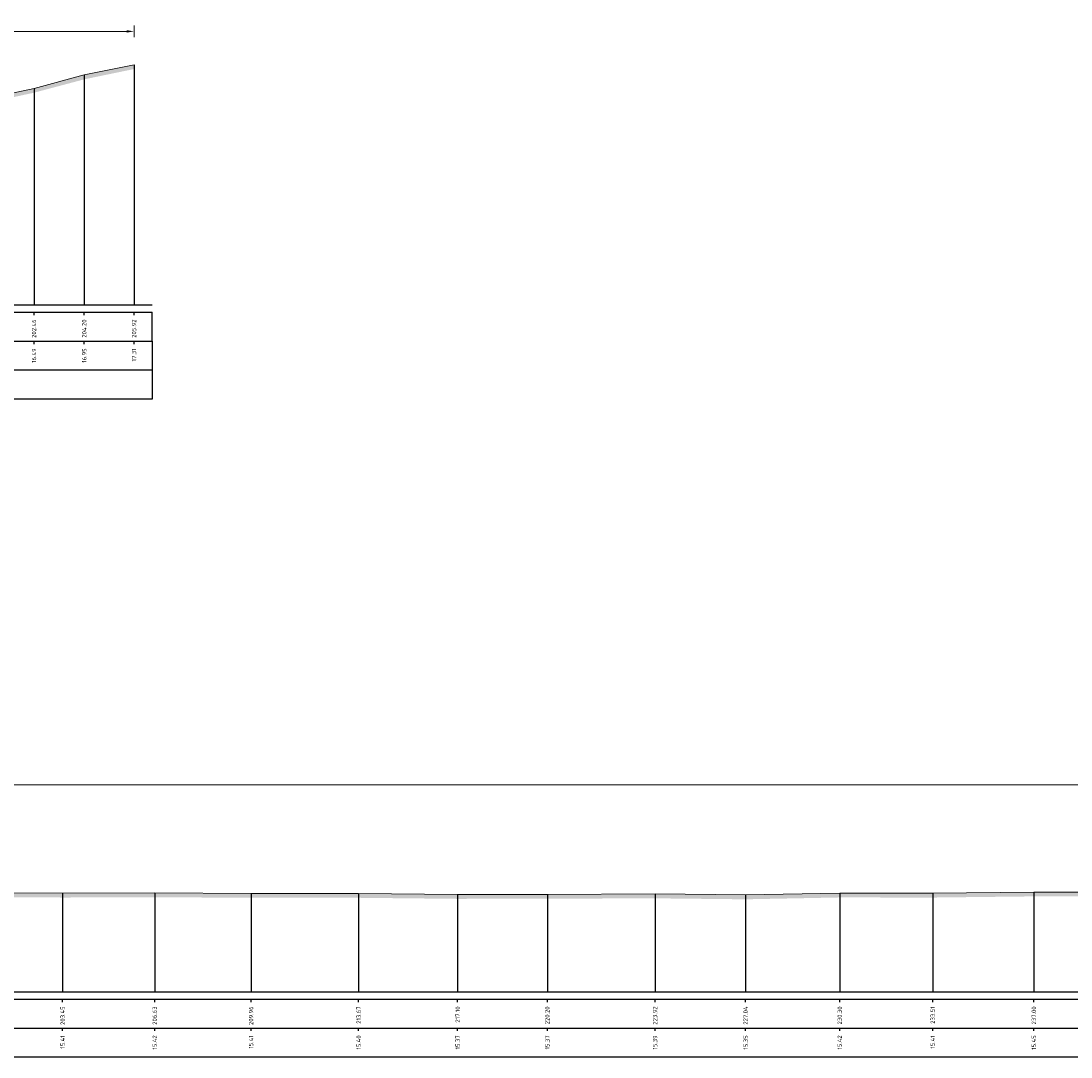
# Model space of a CAD drawing. Header units: metres. Extents: x 197883 to 206898, y 361907 to 364395.
# Tile 214 of 256: x 205986 to 206022, y 364264 to 364299. Entities that reach past the tile are written whole.
import ezdxf
from ezdxf.enums import TextEntityAlignment as Align

# ---------------------------------------------------------------- set-up
doc = ezdxf.new("R2010")
doc.units = ezdxf.units.M
doc.header["$PDMODE"] = 35
doc.header["$PDSIZE"] = 0.075
doc.layers.add('X-ME-AL-PROFIEL_HUIDIG MAAIVELD-GD', color=252, linetype='Continuous', lineweight=0)
doc.layers.add('X-XX-AL-DETAIL1-M', color=7, linetype='Continuous', lineweight=18)
doc.layers.add('X-ME-AL-PROFIELRASTER-S', color=7, linetype='Continuous')
doc.styles.add('NLCS-ISO-ANNOTATIVE-T18', font='NLCS-ISO.ttf', dxfattribs={"height": 1.8})
doc.styles.add('NLCS-ISO-M100-T25', font='NLCS-ISO.ttf', dxfattribs={"height": 0.25})
doc.dimstyles.new('NLCS-M100-T25-PIJL_L2_H1', dxfattribs={"dimscale": 0.1, "dimtxt": 2.5, "dimasz": 2.5, "dimexe": 2, "dimexo": 2, "dimgap": 0.7, "dimtad": 1, "dimzin": 0, "dimdsep": 46, "dimtxsty": 'NLCS-ISO-M100-T25', "dimcen": 0, "dimdle": 2, "dimclrd": 256, "dimclre": 256, "dimclrt": 256, "dimadec": 1, "dimazin": 0, "dimtfac": 1, "dimtdec": 3, "dimtofl": 0, "dimtmove": 0, "dimatfit": 3, "dimfxl": 2, "dimfxlon": 1, "dimtfillclr": 256, "dimtolj": 1, "dimtzin": 0, "dimlwd": -1, "dimlwe": -1, "dimarcsym": 0})

# ---------------------------------------------------------------- blocks, each defined once
blk = doc.blocks.new('SAL-PROFIELRASTER_BALK_EIND1-D')
at = {"color": 0, "linetype": 'ByBlock', "lineweight": -2}
blk.add_line((1, -12.5), (1, -2.5), dxfattribs=at)
at = {"color": 0, "linetype": 'ByBlock', "lineweight": -2, "flags": 128}
for points in [[(0, 0), (1, 0)], [(0, -2.5), (1, -2.5)], [(0, -12.5), (1, -12.5)]]:
    blk.add_lwpolyline(points, dxfattribs=at)
blk = doc.blocks.new('SAL-PROFIELRASTER_BALK_EIND2-D')
at = {"color": 0, "linetype": 'ByBlock', "lineweight": -2}
for p, q in [((1, -2.5), (1, -12.5)), ((1, -12.5), (0, -12.5))]:
    blk.add_line(p, q, dxfattribs=at)
blk = doc.blocks.new('SAL-PROFIELRASTER_BALK_DATA-D')
at = {"color": 0, "linetype": 'ByBlock', "lineweight": -2}
blk.add_lwpolyline([(0, -3.5), (0, -2.5)], dxfattribs=at)
at = {"color": 0, "linetype": 'ByBlock', "lineweight": -2, "style": 'NLCS-ISO-ANNOTATIVE-T18'}
blk.add_attdef('GETAL', text='', height=1.5, rotation=90, dxfattribs=at).set_placement((0.75, -5), align=Align.RIGHT)
blk = doc.blocks.new('SAL-PROFIELRASTER_AANHAAL-D')
at = {"color": 9, "linetype": 'ByBlock', "lineweight": -2, "flags": 128}
blk.add_lwpolyline([(0, 1), (0, 0)], dxfattribs=at)
blk = doc.blocks.new('*D188')
at = {"layer": 'Defpoints', "color": 0, "transparency": 16777216}
for p in [(205783.859, 364272.932), (205783.859, 364265.773), (206058.694, 364265.773)]:
    blk.add_point(p, dxfattribs=at)
at = {"layer": 'X-XX-AL-DETAIL1-M', "color": 253, "transparency": 16777216}
for p, q in [((205783.859, 364272.732), (205783.859, 364273.132)), ((206058.694, 364272.732), (206058.694, 364273.132)), ((206058.444, 364272.932), (205784.109, 364272.932))]:
    blk.add_line(p, q, dxfattribs=at)
for points in [[(205784.109, 364272.974), (205784.109, 364272.89), (205783.859, 364272.932)], [(206058.444, 364272.974), (206058.444, 364272.89), (206058.694, 364272.932)]]:
    blk.add_solid(points, dxfattribs=at)
at = {"layer": 'X-XX-AL-DETAIL1-M', "color": 253, "transparency": 16777216, "insert": (205861.611, 364273.127), "char_height": 0.25, "attachment_point": 5, "style": 'NLCS-ISO-M100-T25'}
blk.add_mtext('\\A1;Gras', dxfattribs=at)
blk = doc.blocks.new('*D228')
at = {"layer": 'Defpoints', "color": 0, "transparency": 16777216}
for p in [(205964.272, 364298.973), (205964.272, 364294.609), (205989.776, 364289.516)]:
    blk.add_point(p, dxfattribs=at)
at = {"layer": 'X-XX-AL-DETAIL1-M', "color": 253, "transparency": 16777216}
for p, q in [((205964.272, 364298.773), (205964.272, 364299.173)), ((205989.526, 364298.973), (205964.522, 364298.973)), ((205989.776, 364298.773), (205989.776, 364299.173))]:
    blk.add_line(p, q, dxfattribs=at)
for points in [[(205964.522, 364299.014), (205964.522, 364298.931), (205964.272, 364298.973)], [(205989.526, 364299.014), (205989.526, 364298.931), (205989.776, 364298.973)]]:
    blk.add_solid(points, dxfattribs=at)
at = {"layer": 'X-XX-AL-DETAIL1-M', "color": 253, "transparency": 16777216, "insert": (205977.024, 364299.168), "char_height": 0.25, "attachment_point": 5, "style": 'NLCS-ISO-M100-T25'}
blk.add_mtext('\\A1;Gras', dxfattribs=at)

msp = doc.modelspace()

# ---------------------------------------------------------------- hatches: boundary and pattern name
at = {"layer": 'X-ME-AL-PROFIEL_HUIDIG MAAIVELD-GD'}
h = msp.add_hatch(dxfattribs=at)
h.set_pattern_fill('AGR-MAAIVELD', color=256, scale=0.05, pattern_type=2)
h.set_pattern_definition([(45, (0.7585, 70.3239), (-0.25000007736, 0.25000007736), []), (45, (0.72278, 70.3596), (0, 0.50000015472), [0.3535535, -0.3535535]), (45, (0.68707, 70.39532), (0, 0.50000015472), [0.3535535, -0.3535535]), (45, (0.65085, 70.43153), (0, 0.50000015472), [0.3535535, -0.3535535]), (45, (0.61564, 70.46675), (0, 0.50000015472), [0.3535535, -0.3535535]), (45, (0.57992, 70.50246), (0, 0.50000015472), [0.3535535, -0.3535535]), (45, (0.5442, 70.53818), (0, 0.50000015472), [0.3535535, -0.3535535]), (315, (0.7585, 70.3239), (0.25000007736, 0.25000007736), []), (315, (0.7942, 70.3596), (0.50000015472, -1e-16), [0.3535535, -0.3535535]), (315, (0.82992, 70.39532), (0.50000015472, -1e-16), [0.3535535, -0.3535535]), (315, (0.86614, 70.43153), (0.50000015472, -1e-16), [0.3535535, -0.3535535]), (315, (0.90135, 70.46675), (0.50000015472, -1e-16), [0.3535535, -0.3535535]), (315, (0.93707, 70.50246), (0.50000015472, -1e-16), [0.3535535, -0.3535535]), (315, (0.97278, 70.53818), (0.50000015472, -1e-16), [0.3535535, -0.3535535])])
h.paths.add_polyline_path([(205989.776, 364297.821), (205988.056, 364297.465), (205986.32, 364297.003), (205984.461, 364296.601), (205982.677, 364296.431), (205980.743, 364296.439), (205978.392, 364296.283), (205976.431, 364295.887), (205974.215, 364295.826), (205972.028, 364295.718), (205970.071, 364295.382), (205967.749, 364295.366), (205966.781, 364295.066), (205965.201, 364294.788), (205964.384, 364294.698), (205964.272, 364294.609), (205964.266, 364294.49), (205963.896, 364294.47), (205962.933, 364294.417), (205959.28, 364294.278), (205956.396, 364294.154), (205954.075, 364294.147), (205950.812, 364294.1), (205945.465, 364293.873), (205940.37, 364293.704), (205938.909, 364293.575), (205937.272, 364293.613), (205933.473, 364292.484), (205928.859, 364292.321), (205925.803, 364292.489), (205919.735, 364292.589), (205917.211, 364292.563), (205914.452, 364292.471), (205908.902, 364292.636), (205902.81, 364293.064), (205898.796, 364292.868), (205891.161, 364292.187), (205884.458, 364291.966), (205879.794, 364291.947), (205876.071, 364292.059), (205870.865, 364292.047), (205866.311, 364291.945), (205861.701, 364291.936), (205854.332, 364291.969), (205848.692, 364292.117), (205844.852, 364292.223), (205840.029, 364292.337), (205833.959, 364292.626), (205828.768, 364293.02), (205823.124, 364293.098), (205819.815, 364293.383), (205816.992, 364293.567), (205814.29, 364293.957), (205812.525, 364294.23), (205811.894, 364294.409), (205811.547, 364294.603), (205811.194, 364294.726), (205810.2, 364294.899), (205809.004, 364295.352), (205808.226, 364295.845), (205807.479, 364295.954), (205805.553, 364295.983), (205803.289, 364295.969), (205801.099, 364295.99), (205798.832, 364296.01), (205796.356, 364296.052), (205794.312, 364296.03), (205791.904, 364296.09), (205789.726, 364296.134), (205787.762, 364296.163), (205785.587, 364296.205), (205783.859, 364296.232), (205783.859, 364296.082), (205785.587, 364296.055), (205787.762, 364296.013), (205789.726, 364295.984), (205791.904, 364295.94), (205794.312, 364295.88), (205796.356, 364295.902), (205798.832, 364295.86), (205801.099, 364295.84), (205803.289, 364295.819), (205805.553, 364295.833), (205807.479, 364295.804), (205808.226, 364295.695), (205809.004, 364295.202), (205810.2, 364294.749), (205811.194, 364294.576), (205811.547, 364294.453), (205811.894, 364294.259), (205812.525, 364294.08), (205814.29, 364293.807), (205816.992, 364293.417), (205819.815, 364293.233), (205823.124, 364292.948), (205828.768, 364292.87), (205833.959, 364292.476), (205840.029, 364292.187), (205844.852, 364292.073), (205848.692, 364291.967), (205854.332, 364291.819), (205861.701, 364291.786), (205866.311, 364291.795), (205870.865, 364291.897), (205876.071, 364291.909), (205879.794, 364291.797), (205884.458, 364291.816), (205891.161, 364292.037), (205898.796, 364292.718), (205902.81, 364292.914), (205908.902, 364292.486), (205914.452, 364292.321), (205917.211, 364292.413), (205919.735, 364292.439), (205925.803, 364292.339), (205928.859, 364292.171), (205933.473, 364292.334), (205937.272, 364293.463), (205938.909, 364293.425), (205940.37, 364293.554), (205945.465, 364293.723), (205950.812, 364293.95), (205954.075, 364293.997), (205956.396, 364294.004), (205959.28, 364294.128), (205962.933, 364294.267), (205963.896, 364294.32), (205964.266, 364294.34), (205964.272, 364294.459), (205964.384, 364294.548), (205965.201, 364294.638), (205966.781, 364294.916), (205967.749, 364295.216), (205970.071, 364295.232), (205972.028, 364295.568), (205974.215, 364295.676), (205976.431, 364295.737), (205978.392, 364296.133), (205980.743, 364296.289), (205982.677, 364296.281), (205984.461, 364296.451), (205986.32, 364296.853), (205988.056, 364297.315), (205989.776, 364297.671)])
h = msp.add_hatch(dxfattribs=at)
h.set_pattern_fill('AGR-MAAIVELD', color=256, scale=0.05, pattern_type=2)
h.set_pattern_definition([(45, (-3.94736, 88.7381), (-0.25000007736, 0.25000007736), []), (45, (-3.98308, 88.7738), (0, 0.50000015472), [0.3535535, -0.3535535]), (45, (-4.0188, 88.8095), (0, 0.50000015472), [0.3535535, -0.3535535]), (45, (-4.055, 88.84573), (0, 0.50000015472), [0.3535535, -0.3535535]), (45, (-4.09022, 88.88094), (0, 0.50000015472), [0.3535535, -0.3535535]), (45, (-4.12593, 88.91666), (0, 0.50000015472), [0.3535535, -0.3535535]), (45, (-4.16165, 88.95237), (0, 0.50000015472), [0.3535535, -0.3535535]), (315, (-3.94736, 88.7381), (0.25000007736, 0.25000007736), []), (315, (-3.91165, 88.7738), (0.50000015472, -1e-16), [0.3535535, -0.3535535]), (315, (-3.87593, 88.8095), (0.50000015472, -1e-16), [0.3535535, -0.3535535]), (315, (-3.83972, 88.84573), (0.50000015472, -1e-16), [0.3535535, -0.3535535]), (315, (-3.8045, 88.88094), (0.50000015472, -1e-16), [0.3535535, -0.3535535]), (315, (-3.7688, 88.91666), (0.50000015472, -1e-16), [0.3535535, -0.3535535]), (315, (-3.73308, 88.95237), (0.50000015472, -1e-16), [0.3535535, -0.3535535])])
h.paths.add_polyline_path([(206058.694, 364268.278), (206058.694, 364268.128), (206056.755, 364268.105), (206054.901, 364268.32), (206053.026, 364268.658), (206050.638, 364268.776), (206047.564, 364268.958), (206044.231, 364269.111), (206041.149, 364269.136), (206037.967, 364269.116), (206034.783, 364269.09), (206031.68, 364269.101), (206028.204, 364269.095), (206024.446, 364269.07), (206020.86, 364269.075), (206017.365, 364269.035), (206014.154, 364269.038), (206010.9, 364268.974), (206007.775, 364269.008), (206004.054, 364268.996), (206000.955, 364268.99), (205997.534, 364269.026), (205993.818, 364269.029), (205990.491, 364269.044), (205987.308, 364269.036), (205983.739, 364269.062), (205980.111, 364269.084), (205976.164, 364269.102), (205972.273, 364269.151), (205968.629, 364269.175), (205964.898, 364269.154), (205961.325, 364269.196), (205957.4, 364269.172), (205953.448, 364269.219), (205950.008, 364269.225), (205946.852, 364269.199), (205942.859, 364269.241), (205938.899, 364269.218), (205935.142, 364269.223), (205932.026, 364269.26), (205928.492, 364269.241), (205925.201, 364269.259), (205921.953, 364269.248), (205918.218, 364269.264), (205913.983, 364269.251), (205910.799, 364269.264), (205907.127, 364269.249), (205903.465, 364269.233), (205899.561, 364269.272), (205895.673, 364269.246), (205891.741, 364269.258), (205888.026, 364269.263), (205884.191, 364269.272), (205880.676, 364269.253), (205877.137, 364269.223), (205873.384, 364269.229), (205869.43, 364269.241), (205865.38, 364269.265), (205861.505, 364269.275), (205857.725, 364269.255), (205853.644, 364269.282), (205849.613, 364269.287), (205845.684, 364269.277), (205841.774, 364269.27), (205838.288, 364269.256), (205834.645, 364269.259), (205830.823, 364269.276), (205826.896, 364269.262), (205823.072, 364269.268), (205819.002, 364269.245), (205815.288, 364269.212), (205811.474, 364269.219), (205808.163, 364269.226), (205805.03, 364269.255), (205801.09, 364269.35), (205797.771, 364269.377), (205793.784, 364269.492), (205790.18, 364269.213), (205786.409, 364268.859), (205783.859, 364268.71), (205783.859, 364268.86), (205786.409, 364269.009), (205790.18, 364269.363), (205793.784, 364269.642), (205797.771, 364269.527), (205801.09, 364269.5), (205805.03, 364269.405), (205808.163, 364269.376), (205811.474, 364269.369), (205815.288, 364269.362), (205819.002, 364269.395), (205823.072, 364269.418), (205826.896, 364269.412), (205830.823, 364269.426), (205834.645, 364269.409), (205838.288, 364269.406), (205841.774, 364269.42), (205845.684, 364269.427), (205849.613, 364269.437), (205853.644, 364269.432), (205857.725, 364269.405), (205861.505, 364269.425), (205865.38, 364269.415), (205869.43, 364269.391), (205873.384, 364269.379), (205877.137, 364269.373), (205880.676, 364269.403), (205884.191, 364269.422), (205888.026, 364269.413), (205891.741, 364269.408), (205895.673, 364269.396), (205899.561, 364269.422), (205903.465, 364269.383), (205907.127, 364269.399), (205910.799, 364269.414), (205913.983, 364269.401), (205918.218, 364269.414), (205921.953, 364269.398), (205925.201, 364269.409), (205928.492, 364269.391), (205932.026, 364269.41), (205935.142, 364269.373), (205938.899, 364269.368), (205942.859, 364269.391), (205946.852, 364269.349), (205950.008, 364269.375), (205953.448, 364269.369), (205957.4, 364269.322), (205961.325, 364269.346), (205964.898, 364269.304), (205968.629, 364269.325), (205972.273, 364269.301), (205976.164, 364269.252), (205980.111, 364269.234), (205983.739, 364269.212), (205987.308, 364269.186), (205990.491, 364269.194), (205993.818, 364269.179), (205997.534, 364269.176), (206000.955, 364269.14), (206004.054, 364269.146), (206007.775, 364269.158), (206010.9, 364269.124), (206014.154, 364269.188), (206017.365, 364269.185), (206020.86, 364269.225), (206024.446, 364269.22), (206028.204, 364269.245), (206031.68, 364269.251), (206034.783, 364269.24), (206037.967, 364269.266), (206041.149, 364269.286), (206044.231, 364269.261), (206047.564, 364269.108), (206050.638, 364268.926), (206053.026, 364268.808), (206054.901, 364268.47), (206056.755, 364268.255)])

# ---------------------------------------------------------------- linework, layer by layer
for points in [[(205984.461, 364296.601), (205986.32, 364297.003), (205988.056, 364297.465), (205989.776, 364297.821)], [(205983.739, 364269.212), (205987.308, 364269.186), (205990.491, 364269.194), (205993.818, 364269.179), (205997.534, 364269.176), (206000.955, 364269.14), (206004.054, 364269.146), (206007.775, 364269.158), (206010.9, 364269.124), (206014.154, 364269.188), (206017.365, 364269.185), (206020.86, 364269.225), (206024.446, 364269.22)]]:
    msp.add_lwpolyline(points, dxfattribs=at)

# ---------------------------------------------------------------- block references
at = {"layer": 'X-ME-AL-PROFIELRASTER-S'}
for p, yscale in [((205989.776, 364289.516), 8.305), ((205988.056, 364289.516), 7.949000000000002), ((205986.32, 364289.516), 7.486999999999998), ((205987.308, 364265.773), 3.413), ((205990.491, 364265.773), 3.420999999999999), ((205993.818, 364265.773), 3.406000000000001), ((205997.534, 364265.773), 3.403), ((206000.955, 364265.773), 3.367000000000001), ((206004.054, 364265.773), 3.372999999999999), ((206007.775, 364265.773), 3.385), ((206010.9, 364265.773), 3.351000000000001), ((206014.154, 364265.773), 3.414999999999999), ((206017.365, 364265.773), 3.412000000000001), ((206020.86, 364265.773), 3.452)]:
    msp.add_blockref('SAL-PROFIELRASTER_AANHAAL-D', p, dxfattribs=dict(at, yscale=yscale))
at = {"layer": 'X-ME-AL-PROFIELRASTER-S', "yscale": 0.1}
for name, p, xscale, zscale in [('SAL-PROFIELRASTER_BALK_EIND1-D', (205783.859, 364289.516), 206.5425505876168, 206.5425505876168), ('SAL-PROFIELRASTER_BALK_EIND2-D', (205783.859, 364288.516), 206.5425505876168, 206.5425505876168), ('SAL-PROFIELRASTER_BALK_EIND2-D', (205783.859, 364287.516), 206.5425505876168, 206.5425505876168), ('SAL-PROFIELRASTER_BALK_EIND1-D', (205783.859, 364265.773), 275.4599491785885, 275.4599491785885), ('SAL-PROFIELRASTER_BALK_EIND2-D', (205783.859, 364264.773), 275.4599491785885, 275.4599491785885)]:
    msp.add_blockref(name, p, dxfattribs=dict(at, xscale=xscale, zscale=zscale))
at = {"layer": 'X-ME-AL-PROFIELRASTER-S', "xscale": 0.1, "yscale": 0.1, "zscale": 0.1}
for p, values in [((205986.32, 364289.516), {'GETAL': '202.46'}), ((205988.056, 364289.516), {'GETAL': '204.20'}), ((205989.776, 364289.516), {'GETAL': '205.92'}), ((205986.32, 364288.516), {'GETAL': '16.49'}), ((205988.056, 364288.516), {'GETAL': '16.95'}), ((205989.776, 364288.516), {'GETAL': '17.31'}), ((205987.308, 364265.773), {'GETAL': '203.45'}), ((205990.491, 364265.773), {'GETAL': '206.63'}), ((205993.818, 364265.773), {'GETAL': '209.96'}), ((205997.534, 364265.773), {'GETAL': '213.67'}), ((206000.955, 364265.773), {'GETAL': '217.10'}), ((206004.054, 364265.773), {'GETAL': '220.20'}), ((206007.775, 364265.773), {'GETAL': '223.92'}), ((206010.9, 364265.773), {'GETAL': '227.04'}), ((206014.154, 364265.773), {'GETAL': '230.30'}), ((206017.365, 364265.773), {'GETAL': '233.51'}), ((206020.86, 364265.773), {'GETAL': '237.00'}), ((205987.308, 364264.773), {'GETAL': '15.41'}), ((205990.491, 364264.773), {'GETAL': '15.42'}), ((205993.818, 364264.773), {'GETAL': '15.41'}), ((205997.534, 364264.773), {'GETAL': '15.40'}), ((206000.955, 364264.773), {'GETAL': '15.37'}), ((206004.054, 364264.773), {'GETAL': '15.37'}), ((206007.775, 364264.773), {'GETAL': '15.39'}), ((206010.9, 364264.773), {'GETAL': '15.35'}), ((206014.154, 364264.773), {'GETAL': '15.42'}), ((206017.365, 364264.773), {'GETAL': '15.41'}), ((206020.86, 364264.773), {'GETAL': '15.45'})]:
    msp.add_blockref('SAL-PROFIELRASTER_BALK_DATA-D', p, dxfattribs=at).add_auto_attribs(values)

# ---------------------------------------------------------------- dimensions: what is measured, and where the dimension line sits
at = {"layer": 'X-XX-AL-DETAIL1-M', "color": 253}
for base, p1, p2, picture, middle in [((205964.272, 364298.973), (205989.776, 364289.516), (205964.272, 364294.609), '*D228', (205977.024, 364298.973)), ((205783.859, 364272.932), (206058.694, 364265.773), (205783.859, 364265.773), '*D188', (205861.611, 364272.932))]:
    dim = msp.add_linear_dim(base=base, p1=p1, p2=p2, text='Gras', dimstyle='NLCS-M100-T25-PIJL_L2_H1', override={"dimclrd": 253, "dimclre": 253, "dimclrt": 253}, dxfattribs=at)
    dim.commit()
    dim.dimension.update_dxf_attribs({"geometry": picture, "text_midpoint": middle, "dimtype": 160})

doc.saveas('drawing.dxf')
